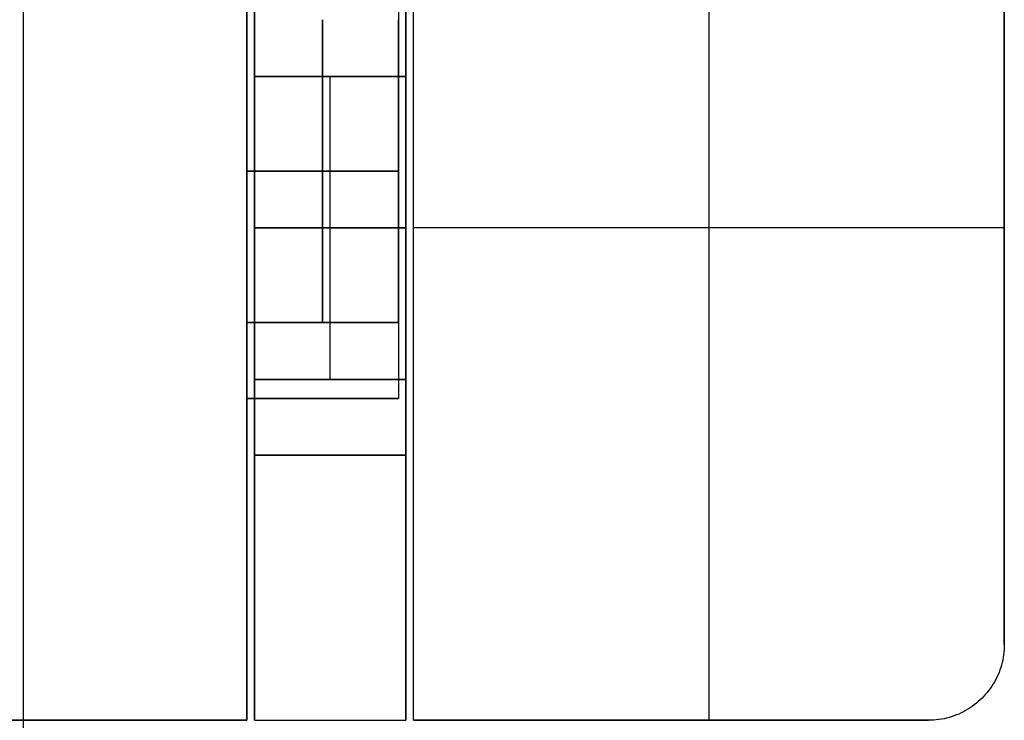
# Model space of a CAD drawing. Header units: millimetres. Extents: x -88 to 88, y -12 to 103.
# Tile 140 of 256: x -34.891 to -33.591, y 3.535 to 4.46. Entities that reach past the tile are written whole.
import ezdxf

# ---------------------------------------------------------------- set-up
doc = ezdxf.new("R2010")
doc.units = ezdxf.units.MM
doc.layers.add('Default', color=7, linetype='Continuous', true_color=0x000000)
doc.layers.add('TOP', color=7, linetype='Continuous', true_color=0xc80000)

msp = doc.modelspace()

# ---------------------------------------------------------------- linework, layer by layer
at = {"layer": 'Default', "color": 254, "true_color": 0xcad1ee}
for points in [[(-34.5912, 4.9852), (-34.5912, 3.5352)], [(-34.5912, 3.5352), (-34.5912, 4.9852)], [(-34.5912, 3.5352), (-34.5912, 4.8352)], [(-34.5912, 4.8352), (-34.5912, 3.5352)], [(-34.5812, 3.5352), (-34.5812, 4.8352)], [(-34.5812, 3.5352), (-34.5812, 4.8352)], [(-34.5812, 4.8352), (-34.5812, 3.5352)], [(-34.3812, 3.5352), (-34.3812, 4.8352)], [(-34.3812, 3.5352), (-34.3812, 4.8352)], [(-34.3812, 4.8352), (-34.3812, 3.5352)], [(-34.3712, 3.5352), (-34.3712, 4.8352)], [(-34.3712, 3.5352), (-34.3712, 4.8352)], [(-33.9812, 4.8352), (-33.9812, 3.5352)], [(-33.9812, 4.8352), (-33.9812, 3.5352)], [(-33.5912, 4.7352), (-33.5912, 3.6352)], [(-33.5912, 4.7352), (-33.5912, 3.6352)], [(-33.5912, 3.6352), (-33.5912, 4.7352)], [(-34.3912, 4.5602), (-34.3912, 3.9602)], [(-34.5912, 4.4602), (-34.5912, 4.0602)], [(-34.5912, 4.0602), (-34.5912, 4.4602)], [(-34.4912, 4.4602), (-34.4912, 4.0602)], [(-34.4912, 4.0602), (-34.4912, 4.4602)], [(-34.3912, 4.0602), (-34.3912, 4.4602)], [(-34.3912, 4.4602), (-34.3912, 4.0602)], [(-34.5812, 4.3852), (-34.5812, 3.9852)], [(-34.3812, 4.3852), (-34.5812, 4.3852)], [(-34.5812, 3.9852), (-34.5812, 4.3852)], [(-34.5812, 4.3852), (-34.3812, 4.3852)], [(-34.4812, 3.9852), (-34.4812, 4.3852)], [(-34.4812, 3.9852), (-34.4812, 4.3852)], [(-34.3812, 3.9852), (-34.3812, 4.3852)], [(-34.3812, 4.3852), (-34.3812, 3.9852)], [(-34.3912, 4.2602), (-34.5912, 4.2602)], [(-34.5912, 4.2602), (-34.3912, 4.2602)], [(-34.5812, 4.1852), (-34.3812, 4.1852)], [(-34.3812, 4.1852), (-34.5812, 4.1852)], [(-33.5912, 4.1852), (-34.3712, 4.1852)], [(-33.5912, 4.1852), (-34.3712, 4.1852)], [(-34.3912, 4.0602), (-34.5912, 4.0602)], [(-34.5912, 4.0602), (-34.3912, 4.0602)], [(-34.5812, 3.9852), (-34.3812, 3.9852)], [(-34.3812, 3.9852), (-34.5812, 3.9852)], [(-34.5912, 3.9602), (-34.3912, 3.9602)], [(-34.3912, 3.9602), (-34.5912, 3.9602)], [(-34.5912, 3.9602), (-34.5912, 3.5352)], [(-34.5912, 3.9602), (-34.3912, 3.9602)], [(-34.5912, 3.9602), (-34.3912, 3.9602)], [(-34.5812, 3.8852), (-34.3812, 3.8852)], [(-34.3812, 3.8852), (-34.5812, 3.8852)], [(-34.5812, 3.8852), (-34.3812, 3.8852)], [(-34.5812, 3.5352), (-34.5812, 3.8852)], [(-34.5812, 3.8852), (-34.3812, 3.8852)], [(-34.3812, 3.5352), (-34.3812, 3.8852)], [(-33.5912, 3.6352), (-33.5912, 3.6318), (-33.5914, 3.6284), (-33.5917, 3.625), (-33.5921, 3.6216), (-33.5926, 3.6182), (-33.5933, 3.6148), (-33.594, 3.6115), (-33.5949, 3.6082), (-33.5959, 3.6049), (-33.597, 3.6017), (-33.5981, 3.5985), (-33.5995, 3.5953), (-33.6009, 3.5922), (-33.6024, 3.5892), (-33.604, 3.5862), (-33.6057, 3.5832), (-33.6076, 3.5803), (-33.6095, 3.5775), (-33.6115, 3.5748), (-33.6136, 3.5721), (-33.6158, 3.5695), (-33.6181, 3.5669), (-33.6205, 3.5645), (-33.6229, 3.5621), (-33.6255, 3.5598), (-33.6281, 3.5576), (-33.6308, 3.5555), (-33.6335, 3.5535), (-33.6363, 3.5516), (-33.6392, 3.5497), (-33.6422, 3.548), (-33.6452, 3.5464), (-33.6482, 3.5449), (-33.6513, 3.5435), (-33.6545, 3.5422), (-33.6577, 3.541), (-33.6609, 3.5399), (-33.6642, 3.5389), (-33.6675, 3.538), (-33.6708, 3.5373), (-33.6742, 3.5366), (-33.6776, 3.5361), (-33.681, 3.5357), (-33.6844, 3.5354), (-33.6878, 3.5352), (-33.6912, 3.5352)], [(-33.5912, 3.6352), (-33.5912, 3.6318), (-33.5914, 3.6284), (-33.5917, 3.625), (-33.5921, 3.6216), (-33.5926, 3.6182), (-33.5933, 3.6148), (-33.594, 3.6115), (-33.5949, 3.6082), (-33.5959, 3.6049), (-33.597, 3.6017), (-33.5981, 3.5985), (-33.5995, 3.5953), (-33.6009, 3.5922), (-33.6024, 3.5892), (-33.604, 3.5862), (-33.6057, 3.5832), (-33.6076, 3.5803), (-33.6095, 3.5775), (-33.6115, 3.5748), (-33.6136, 3.5721), (-33.6158, 3.5695), (-33.6181, 3.5669), (-33.6205, 3.5645), (-33.6229, 3.5621), (-33.6255, 3.5598), (-33.6281, 3.5576), (-33.6308, 3.5555), (-33.6335, 3.5535), (-33.6363, 3.5516), (-33.6392, 3.5497), (-33.6422, 3.548), (-33.6452, 3.5464), (-33.6482, 3.5449), (-33.6513, 3.5435), (-33.6545, 3.5422), (-33.6577, 3.541), (-33.6609, 3.5399), (-33.6642, 3.5389), (-33.6675, 3.538), (-33.6708, 3.5373), (-33.6742, 3.5366), (-33.6776, 3.5361), (-33.681, 3.5357), (-33.6844, 3.5354), (-33.6878, 3.5352), (-33.6912, 3.5352)], [(-33.5912, 3.6352), (-33.5912, 3.6318), (-33.5914, 3.6284), (-33.5917, 3.625), (-33.5921, 3.6216), (-33.5926, 3.6182), (-33.5933, 3.6148), (-33.594, 3.6115), (-33.5949, 3.6082), (-33.5959, 3.6049), (-33.597, 3.6017), (-33.5981, 3.5985), (-33.5995, 3.5953), (-33.6009, 3.5922), (-33.6024, 3.5892), (-33.604, 3.5862), (-33.6057, 3.5832), (-33.6076, 3.5803), (-33.6095, 3.5775), (-33.6115, 3.5748), (-33.6136, 3.5721), (-33.6158, 3.5695), (-33.6181, 3.5669), (-33.6205, 3.5645), (-33.6229, 3.5621), (-33.6255, 3.5598), (-33.6281, 3.5576), (-33.6308, 3.5555), (-33.6335, 3.5535), (-33.6363, 3.5516), (-33.6392, 3.5497), (-33.6422, 3.548), (-33.6452, 3.5464), (-33.6482, 3.5449), (-33.6513, 3.5435), (-33.6545, 3.5422), (-33.6577, 3.541), (-33.6609, 3.5399), (-33.6642, 3.5389), (-33.6675, 3.538), (-33.6708, 3.5373), (-33.6742, 3.5366), (-33.6776, 3.5361), (-33.681, 3.5357), (-33.6844, 3.5354), (-33.6878, 3.5352), (-33.6912, 3.5352)], [(-34.5912, 3.5352), (-35.9912, 3.5352)], [(-35.9912, 3.5352), (-34.5912, 3.5352)], [(-35.9812, 3.5352), (-34.5912, 3.5352)], [(-35.9812, 3.5352), (-34.5912, 3.5352)], [(-34.5812, 3.5352), (-34.3812, 3.5352)], [(-33.6912, 3.5352), (-34.3712, 3.5352)], [(-34.3712, 3.5352), (-33.6912, 3.5352)]]:
    msp.add_lwpolyline(points, dxfattribs=at)
at = {"layer": 'Default', "color": 254, "true_color": 0xcad1ee, "extrusion": (1, 2.02905e-12, -1.74483e-12)}
msp.add_lwpolyline([(4.3852, -4.28), (4.3886, -4.2799), (4.392, -4.2798), (4.3954, -4.2795), (4.3988, -4.2791), (4.4022, -4.2785), (4.4055, -4.2779), (4.4089, -4.2772), (4.4122, -4.2763), (4.4154, -4.2753), (4.4187, -4.2742), (4.4219, -4.273), (4.425, -4.2717), (4.4281, -4.2703), (4.4312, -4.2688), (4.4342, -4.2672), (4.4371, -4.2654), (4.44, -4.2636), (4.4429, -4.2617), (4.4456, -4.2597), (4.4483, -4.2576), (4.4509, -4.2554), (4.4534, -4.2531), (4.4559, -4.2507), (4.4583, -4.2483), (4.4606, -4.2457), (4.4628, -4.2431), (4.4649, -4.2404), (4.4669, -4.2377), (4.4688, -4.2348), (4.4706, -4.232), (4.4724, -4.229), (4.474, -4.226), (4.4755, -4.2229), (4.4769, -4.2198), (4.4782, -4.2167), (4.4794, -4.2135), (4.4805, -4.2103), (4.4815, -4.207), (4.4823, -4.2037), (4.4831, -4.2003), (4.4837, -4.197), (4.4843, -4.1936), (4.4847, -4.1902), (4.485, -4.1868), (4.4851, -4.1834), (4.4852, -4.18)], dxfattribs=at)
at = {"layer": 'Default', "color": 254, "true_color": 0xcad1ee, "extrusion": (1, 2.05848e-12, 2.05848e-12)}
msp.add_lwpolyline([(4.4852, -3.98), (4.4851, -3.9766), (4.485, -3.9732), (4.4847, -3.9698), (4.4843, -3.9664), (4.4837, -3.963), (4.4831, -3.9597), (4.4823, -3.9563), (4.4815, -3.953), (4.4805, -3.9497), (4.4794, -3.9465), (4.4782, -3.9433), (4.4769, -3.9402), (4.4755, -3.9371), (4.474, -3.934), (4.4724, -3.931), (4.4706, -3.928), (4.4688, -3.9252), (4.4669, -3.9223), (4.4649, -3.9196), (4.4628, -3.9169), (4.4606, -3.9143), (4.4583, -3.9117), (4.4559, -3.9093), (4.4534, -3.9069), (4.4509, -3.9046), (4.4483, -3.9024), (4.4456, -3.9003), (4.4429, -3.8983), (4.44, -3.8964), (4.4371, -3.8946), (4.4342, -3.8928), (4.4312, -3.8912), (4.4281, -3.8897), (4.425, -3.8883), (4.4219, -3.887), (4.4187, -3.8858), (4.4154, -3.8847), (4.4122, -3.8837), (4.4089, -3.8828), (4.4055, -3.8821), (4.4022, -3.8815), (4.3988, -3.8809), (4.3954, -3.8805), (4.392, -3.8802), (4.3886, -3.8801), (4.3852, -3.88)], dxfattribs=at)
at = {"layer": 'Default', "color": 254, "true_color": 0xcad1ee, "extrusion": (1, 0, 0)}
for points in [[(4.3852, -4.28), (4.3886, -4.2799), (4.392, -4.2798), (4.3954, -4.2795), (4.3988, -4.2791), (4.4022, -4.2785), (4.4055, -4.2779), (4.4089, -4.2772), (4.4122, -4.2763), (4.4154, -4.2753), (4.4187, -4.2742), (4.4219, -4.273), (4.425, -4.2717), (4.4281, -4.2703), (4.4312, -4.2688), (4.4342, -4.2672), (4.4371, -4.2654), (4.44, -4.2636), (4.4429, -4.2617), (4.4456, -4.2597), (4.4483, -4.2576), (4.4509, -4.2554), (4.4534, -4.2531), (4.4559, -4.2507), (4.4583, -4.2483), (4.4606, -4.2457), (4.4628, -4.2431), (4.4649, -4.2404), (4.4669, -4.2377), (4.4688, -4.2348), (4.4706, -4.232), (4.4724, -4.229), (4.474, -4.226), (4.4755, -4.2229), (4.4769, -4.2198), (4.4782, -4.2167), (4.4794, -4.2135), (4.4805, -4.2103), (4.4815, -4.207), (4.4823, -4.2037), (4.4831, -4.2003), (4.4837, -4.197), (4.4843, -4.1936), (4.4847, -4.1902), (4.485, -4.1868), (4.4851, -4.1834), (4.4852, -4.18)], [(4.4852, -3.98), (4.4851, -3.9766), (4.485, -3.9732), (4.4847, -3.9698), (4.4843, -3.9664), (4.4837, -3.963), (4.4831, -3.9597), (4.4823, -3.9563), (4.4815, -3.953), (4.4805, -3.9497), (4.4794, -3.9465), (4.4782, -3.9433), (4.4769, -3.9402), (4.4755, -3.9371), (4.474, -3.934), (4.4724, -3.931), (4.4706, -3.928), (4.4688, -3.9252), (4.4669, -3.9223), (4.4649, -3.9196), (4.4628, -3.9169), (4.4606, -3.9143), (4.4583, -3.9117), (4.4559, -3.9093), (4.4534, -3.9069), (4.4509, -3.9046), (4.4483, -3.9024), (4.4456, -3.9003), (4.4429, -3.8983), (4.44, -3.8964), (4.4371, -3.8946), (4.4342, -3.8928), (4.4312, -3.8912), (4.4281, -3.8897), (4.425, -3.8883), (4.4219, -3.887), (4.4187, -3.8858), (4.4154, -3.8847), (4.4122, -3.8837), (4.4089, -3.8828), (4.4055, -3.8821), (4.4022, -3.8815), (4.3988, -3.8809), (4.3954, -3.8805), (4.392, -3.8802), (4.3886, -3.8801), (4.3852, -3.88)], [(4.2602, -4.9), (4.2602, -4.285)], [(4.2602, -3.885), (4.2602, -3.27)], [(4.2602, -4.285), (4.2602, -3.885)], [(4.1852, -4.69), (4.1852, -4.28)], [(4.1852, -3.88), (4.1852, -3.28)], [(4.1852, -4.69), (4.1852, -4.28)], [(4.1852, -3.88), (4.1852, -3.28)], [(4.1852, -4.9), (4.1852, -4.7)], [(4.0602, -3.885), (4.0568, -3.8851), (4.0534, -3.8852), (4.05, -3.8855), (4.0466, -3.8859), (4.0432, -3.8865), (4.0398, -3.8871), (4.0365, -3.8878), (4.0332, -3.8887), (4.0299, -3.8897), (4.0267, -3.8908), (4.0235, -3.892), (4.0203, -3.8933), (4.0172, -3.8947), (4.0142, -3.8962), (4.0112, -3.8978), (4.0082, -3.8996), (4.0053, -3.9014), (4.0025, -3.9033), (3.9998, -3.9053), (3.9971, -3.9074), (3.9945, -3.9096), (3.9919, -3.9119), (3.9895, -3.9143), (3.9871, -3.9167), (3.9848, -3.9193), (3.9826, -3.9219), (3.9805, -3.9246), (3.9785, -3.9273), (3.9766, -3.9302), (3.9747, -3.933), (3.973, -3.936), (3.9714, -3.939), (3.9699, -3.9421), (3.9685, -3.9452), (3.9672, -3.9483), (3.966, -3.9515), (3.9649, -3.9547), (3.9639, -3.958), (3.963, -3.9613), (3.9623, -3.9647), (3.9616, -3.968), (3.9611, -3.9714), (3.9607, -3.9748), (3.9604, -3.9782), (3.9602, -3.9816), (3.9602, -3.985)], [(3.9602, -4.185), (3.9602, -4.1884), (3.9604, -4.1918), (3.9607, -4.1952), (3.9611, -4.1986), (3.9616, -4.202), (3.9623, -4.2053), (3.963, -4.2087), (3.9639, -4.212), (3.9649, -4.2153), (3.966, -4.2185), (3.9672, -4.2217), (3.9685, -4.2248), (3.9699, -4.2279), (3.9714, -4.231), (3.973, -4.234), (3.9747, -4.237), (3.9766, -4.2398), (3.9785, -4.2427), (3.9805, -4.2454), (3.9826, -4.2481), (3.9848, -4.2507), (3.9871, -4.2533), (3.9895, -4.2557), (3.9919, -4.2581), (3.9945, -4.2604), (3.9971, -4.2626), (3.9998, -4.2647), (4.0025, -4.2667), (4.0053, -4.2686), (4.0082, -4.2704), (4.0112, -4.2722), (4.0142, -4.2738), (4.0172, -4.2753), (4.0203, -4.2767), (4.0235, -4.278), (4.0267, -4.2792), (4.0299, -4.2803), (4.0332, -4.2813), (4.0365, -4.2822), (4.0398, -4.2829), (4.0432, -4.2835), (4.0466, -4.2841), (4.05, -4.2845), (4.0534, -4.2848), (4.0568, -4.2849), (4.0602, -4.285)], [(3.9852, -3.88), (3.9818, -3.8801), (3.9784, -3.8802), (3.975, -3.8805), (3.9716, -3.8809), (3.9682, -3.8815), (3.9648, -3.8821), (3.9615, -3.8828), (3.9582, -3.8837), (3.9549, -3.8847), (3.9517, -3.8858), (3.9485, -3.887), (3.9453, -3.8883), (3.9422, -3.8897), (3.9392, -3.8912), (3.9362, -3.8928), (3.9332, -3.8946), (3.9303, -3.8964), (3.9275, -3.8983), (3.9248, -3.9003), (3.9221, -3.9024), (3.9195, -3.9046), (3.9169, -3.9069), (3.9145, -3.9093), (3.9121, -3.9117), (3.9098, -3.9143), (3.9076, -3.9169), (3.9055, -3.9196), (3.9035, -3.9223), (3.9016, -3.9252), (3.8997, -3.928), (3.898, -3.931), (3.8964, -3.934), (3.8949, -3.9371), (3.8935, -3.9402), (3.8922, -3.9433), (3.891, -3.9465), (3.8899, -3.9497), (3.8889, -3.953), (3.888, -3.9563), (3.8873, -3.9597), (3.8866, -3.963), (3.8861, -3.9664), (3.8857, -3.9698), (3.8854, -3.9732), (3.8852, -3.9766), (3.8852, -3.98)], [(3.8852, -4.18), (3.8852, -4.1834), (3.8854, -4.1868), (3.8857, -4.1902), (3.8861, -4.1936), (3.8866, -4.197), (3.8873, -4.2003), (3.888, -4.2037), (3.8889, -4.207), (3.8899, -4.2103), (3.891, -4.2135), (3.8922, -4.2167), (3.8935, -4.2198), (3.8949, -4.2229), (3.8964, -4.226), (3.898, -4.229), (3.8997, -4.232), (3.9016, -4.2348), (3.9035, -4.2377), (3.9055, -4.2404), (3.9076, -4.2431), (3.9098, -4.2457), (3.9121, -4.2483), (3.9145, -4.2507), (3.9169, -4.2531), (3.9195, -4.2554), (3.9221, -4.2576), (3.9248, -4.2597), (3.9275, -4.2617), (3.9303, -4.2636), (3.9332, -4.2654), (3.9362, -4.2672), (3.9392, -4.2688), (3.9422, -4.2703), (3.9453, -4.2717), (3.9485, -4.273), (3.9517, -4.2742), (3.9549, -4.2753), (3.9582, -4.2763), (3.9615, -4.2772), (3.9648, -4.2779), (3.9682, -4.2785), (3.9716, -4.2791), (3.975, -4.2795), (3.9784, -4.2798), (3.9818, -4.2799), (3.9852, -4.28)], [(3.9602, -4.185), (3.9602, -3.985)], [(3.9602, -3.985), (3.9602, -4.185)], [(3.9602, -3.985), (3.9602, -4.185)], [(3.8852, -4.18), (3.8852, -3.98)], [(3.8852, -3.98), (3.8852, -4.18)], [(3.8852, -3.98), (3.8852, -4.18)], [(3.6352, -4.9), (3.6352, -4.7)], [(3.6352, -4.7), (3.6352, -4.9)], [(3.5352, -4.9), (3.5352, -3.27)], [(3.5352, -3.28), (3.5352, -4.69)], [(3.5352, -3.28), (3.5352, -4.69)], [(3.5352, -4.7), (3.5352, -4.9)]]:
    msp.add_lwpolyline(points, dxfattribs=at)
at = {"layer": 'Default', "color": 254, "true_color": 0xcad1ee, "extrusion": (1, 1.81589e-12, -1.958e-12)}
msp.add_lwpolyline([(4.4852, -4.18), (4.4851, -4.1834), (4.485, -4.1868), (4.4847, -4.1902), (4.4843, -4.1936), (4.4837, -4.197), (4.4831, -4.2003), (4.4823, -4.2037), (4.4815, -4.207), (4.4805, -4.2103), (4.4794, -4.2135), (4.4782, -4.2167), (4.4769, -4.2198), (4.4755, -4.2229), (4.474, -4.226), (4.4724, -4.229), (4.4706, -4.232), (4.4688, -4.2348), (4.4669, -4.2377), (4.4649, -4.2404), (4.4628, -4.2431), (4.4606, -4.2457), (4.4583, -4.2483), (4.4559, -4.2507), (4.4534, -4.2531), (4.4509, -4.2554), (4.4483, -4.2576), (4.4456, -4.2597), (4.4429, -4.2617), (4.44, -4.2636), (4.4371, -4.2654), (4.4342, -4.2672), (4.4312, -4.2688), (4.4281, -4.2703), (4.425, -4.2717), (4.4219, -4.273), (4.4187, -4.2742), (4.4154, -4.2753), (4.4122, -4.2763), (4.4089, -4.2772), (4.4055, -4.2779), (4.4022, -4.2785), (4.3988, -4.2791), (4.3954, -4.2795), (4.392, -4.2798), (4.3886, -4.2799), (4.3852, -4.28)], dxfattribs=at)
at = {"layer": 'Default', "color": 254, "true_color": 0xcad1ee, "extrusion": (1, 2.15897e-12, 2.30108e-12)}
msp.add_lwpolyline([(4.3852, -3.88), (4.3886, -3.8801), (4.392, -3.8802), (4.3954, -3.8805), (4.3988, -3.8809), (4.4022, -3.8815), (4.4055, -3.8821), (4.4089, -3.8828), (4.4122, -3.8837), (4.4154, -3.8847), (4.4187, -3.8858), (4.4219, -3.887), (4.425, -3.8883), (4.4281, -3.8897), (4.4312, -3.8912), (4.4342, -3.8928), (4.4371, -3.8946), (4.44, -3.8964), (4.4429, -3.8983), (4.4456, -3.9003), (4.4483, -3.9024), (4.4509, -3.9046), (4.4534, -3.9069), (4.4559, -3.9093), (4.4583, -3.9117), (4.4606, -3.9143), (4.4628, -3.9169), (4.4649, -3.9196), (4.4669, -3.9223), (4.4688, -3.9252), (4.4706, -3.928), (4.4724, -3.931), (4.474, -3.934), (4.4755, -3.9371), (4.4769, -3.9402), (4.4782, -3.9433), (4.4794, -3.9465), (4.4805, -3.9497), (4.4815, -3.953), (4.4823, -3.9563), (4.4831, -3.9597), (4.4837, -3.963), (4.4843, -3.9664), (4.4847, -3.9698), (4.485, -3.9732), (4.4851, -3.9766), (4.4852, -3.98)], dxfattribs=at)
at = {"layer": 'Default', "color": 254, "true_color": 0xcad1ee, "extrusion": (0, 1, 0)}
for points in [[(34.3812, -3.28), (34.3813, -3.2728), (34.3817, -3.2657), (34.3823, -3.2585), (34.3831, -3.2514), (34.3842, -3.2443), (34.3856, -3.2373), (34.3871, -3.2303), (34.389, -3.2233), (34.391, -3.2165), (34.3933, -3.2097), (34.3958, -3.203), (34.3986, -3.1963), (34.4015, -3.1898), (34.4047, -3.1834), (34.4081, -3.1771), (34.4117, -3.1709), (34.4156, -3.1648), (34.4196, -3.1589), (34.4238, -3.1531), (34.4283, -3.1475), (34.4329, -3.142), (34.4377, -3.1367), (34.4427, -3.1315), (34.4478, -3.1265), (34.4532, -3.1217), (34.4586, -3.1171), (34.4643, -3.1127), (34.4701, -3.1084), (34.476, -3.1044), (34.4821, -3.1006), (34.4883, -3.097), (34.4946, -3.0935), (34.501, -3.0904), (34.5075, -3.0874), (34.5141, -3.0846), (34.5209, -3.0821), (34.5276, -3.0798), (34.5345, -3.0778), (34.5415, -3.076), (34.5485, -3.0744), (34.5555, -3.0731), (34.5626, -3.072), (34.5697, -3.0711), (34.5768, -3.0705), (34.584, -3.0701), (34.5912, -3.07)], [(34.5812, -3.28), (34.5812, -3.2797), (34.5812, -3.2793), (34.5812, -3.279), (34.5813, -3.2786), (34.5813, -3.2783), (34.5814, -3.278), (34.5815, -3.2776), (34.5815, -3.2773), (34.5816, -3.277), (34.5818, -3.2767), (34.5819, -3.2763), (34.582, -3.276), (34.5821, -3.2757), (34.5823, -3.2754), (34.5825, -3.2751), (34.5826, -3.2748), (34.5828, -3.2745), (34.583, -3.2742), (34.5832, -3.274), (34.5834, -3.2737), (34.5836, -3.2734), (34.5839, -3.2732), (34.5841, -3.2729), (34.5844, -3.2727), (34.5846, -3.2725), (34.5849, -3.2722), (34.5851, -3.272), (34.5854, -3.2718), (34.5857, -3.2716), (34.586, -3.2715), (34.5863, -3.2713), (34.5866, -3.2711), (34.5869, -3.271), (34.5872, -3.2708), (34.5875, -3.2707), (34.5878, -3.2706), (34.5882, -3.2705), (34.5885, -3.2704), (34.5888, -3.2703), (34.5891, -3.2702), (34.5895, -3.2701), (34.5898, -3.2701), (34.5902, -3.2701), (34.5905, -3.27), (34.5908, -3.27), (34.5912, -3.27)], [(34.3712, -4.9), (34.3783, -4.8999), (34.3855, -4.8995), (34.3927, -4.8989), (34.3998, -4.898), (34.4069, -4.8969), (34.4139, -4.8956), (34.4209, -4.894), (34.4278, -4.8922), (34.4347, -4.8902), (34.4415, -4.8879), (34.4482, -4.8854), (34.4548, -4.8826), (34.4614, -4.8796), (34.4678, -4.8765), (34.4741, -4.873), (34.4803, -4.8694), (34.4864, -4.8656), (34.4923, -4.8616), (34.4981, -4.8573), (34.5037, -4.8529), (34.5092, -4.8483), (34.5145, -4.8435), (34.5197, -4.8385), (34.5247, -4.8333), (34.5295, -4.828), (34.5341, -4.8225), (34.5385, -4.8169), (34.5427, -4.8111), (34.5468, -4.8052), (34.5506, -4.7991), (34.5542, -4.7929), (34.5576, -4.7866), (34.5608, -4.7802), (34.5638, -4.7737), (34.5665, -4.767), (34.5691, -4.7603), (34.5713, -4.7535), (34.5734, -4.7467), (34.5752, -4.7397), (34.5768, -4.7327), (34.5781, -4.7257), (34.5792, -4.7186), (34.5801, -4.7115), (34.5807, -4.7043), (34.5811, -4.6972), (34.5812, -4.69)], [(34.3712, -4.7), (34.3715, -4.7), (34.3719, -4.7), (34.3722, -4.6999), (34.3725, -4.6999), (34.3729, -4.6999), (34.3732, -4.6998), (34.3735, -4.6997), (34.3739, -4.6996), (34.3742, -4.6995), (34.3745, -4.6994), (34.3748, -4.6993), (34.3752, -4.6992), (34.3755, -4.699), (34.3758, -4.6989), (34.3761, -4.6987), (34.3764, -4.6985), (34.3767, -4.6984), (34.3769, -4.6982), (34.3772, -4.698), (34.3775, -4.6978), (34.3777, -4.6975), (34.378, -4.6973), (34.3782, -4.6971), (34.3785, -4.6968), (34.3787, -4.6966), (34.3789, -4.6963), (34.3791, -4.696), (34.3793, -4.6958), (34.3795, -4.6955), (34.3797, -4.6952), (34.3799, -4.6949), (34.3801, -4.6946), (34.3802, -4.6943), (34.3803, -4.694), (34.3805, -4.6937), (34.3806, -4.6933), (34.3807, -4.693), (34.3808, -4.6927), (34.3809, -4.6924), (34.381, -4.692), (34.381, -4.6917), (34.3811, -4.6914), (34.3811, -4.691), (34.3812, -4.6907), (34.3812, -4.6903), (34.3812, -4.69)]]:
    msp.add_lwpolyline(points, dxfattribs=at)
at = {"layer": 'Default', "color": 254, "true_color": 0xcad1ee, "extrusion": (1, -5.80293e-12, 5.51872e-12)}
msp.add_lwpolyline([(3.9602, -3.985), (3.9602, -3.9816), (3.9604, -3.9782), (3.9607, -3.9748), (3.9611, -3.9714), (3.9616, -3.968), (3.9623, -3.9647), (3.963, -3.9613), (3.9639, -3.958), (3.9649, -3.9547), (3.966, -3.9515), (3.9672, -3.9483), (3.9685, -3.9452), (3.9699, -3.9421), (3.9714, -3.939), (3.973, -3.936), (3.9747, -3.933), (3.9766, -3.9302), (3.9785, -3.9273), (3.9805, -3.9246), (3.9826, -3.9219), (3.9848, -3.9193), (3.9871, -3.9167), (3.9895, -3.9143), (3.9919, -3.9119), (3.9945, -3.9096), (3.9971, -3.9074), (3.9998, -3.9053), (4.0025, -3.9033), (4.0053, -3.9014), (4.0082, -3.8996), (4.0112, -3.8978), (4.0142, -3.8962), (4.0172, -3.8947), (4.0203, -3.8933), (4.0235, -3.892), (4.0267, -3.8908), (4.0299, -3.8897), (4.0332, -3.8887), (4.0365, -3.8878), (4.0398, -3.8871), (4.0432, -3.8865), (4.0466, -3.8859), (4.05, -3.8855), (4.0534, -3.8852), (4.0568, -3.8851), (4.0602, -3.885)], dxfattribs=at)
at = {"layer": 'Default', "color": 254, "true_color": 0xcad1ee, "extrusion": (1, -5.80293e-12, -5.51872e-12)}
msp.add_lwpolyline([(4.0602, -4.285), (4.0568, -4.2849), (4.0534, -4.2848), (4.05, -4.2845), (4.0466, -4.2841), (4.0432, -4.2835), (4.0398, -4.2829), (4.0365, -4.2822), (4.0332, -4.2813), (4.0299, -4.2803), (4.0267, -4.2792), (4.0235, -4.278), (4.0203, -4.2767), (4.0172, -4.2753), (4.0142, -4.2738), (4.0112, -4.2722), (4.0082, -4.2704), (4.0053, -4.2686), (4.0025, -4.2667), (3.9998, -4.2647), (3.9971, -4.2626), (3.9945, -4.2604), (3.9919, -4.2581), (3.9895, -4.2557), (3.9871, -4.2533), (3.9848, -4.2507), (3.9826, -4.2481), (3.9805, -4.2454), (3.9785, -4.2427), (3.9766, -4.2398), (3.9747, -4.237), (3.973, -4.234), (3.9714, -4.231), (3.9699, -4.2279), (3.9685, -4.2248), (3.9672, -4.2217), (3.966, -4.2185), (3.9649, -4.2153), (3.9639, -4.212), (3.963, -4.2087), (3.9623, -4.2053), (3.9616, -4.202), (3.9611, -4.1986), (3.9607, -4.1952), (3.9604, -4.1918), (3.9602, -4.1884), (3.9602, -4.185)], dxfattribs=at)
at = {"layer": 'Default', "color": 254, "true_color": 0xcad1ee, "extrusion": (1, 3.4308e-13, -3.4308e-13)}
msp.add_lwpolyline([(3.9602, -3.985), (3.9602, -3.9816), (3.9604, -3.9782), (3.9607, -3.9748), (3.9611, -3.9714), (3.9616, -3.968), (3.9623, -3.9647), (3.963, -3.9613), (3.9639, -3.958), (3.9649, -3.9547), (3.966, -3.9515), (3.9672, -3.9483), (3.9685, -3.9452), (3.9699, -3.9421), (3.9714, -3.939), (3.973, -3.936), (3.9747, -3.933), (3.9766, -3.9302), (3.9785, -3.9273), (3.9805, -3.9246), (3.9826, -3.9219), (3.9848, -3.9193), (3.9871, -3.9167), (3.9895, -3.9143), (3.9919, -3.9119), (3.9945, -3.9096), (3.9971, -3.9074), (3.9998, -3.9053), (4.0025, -3.9033), (4.0053, -3.9014), (4.0082, -3.8996), (4.0112, -3.8978), (4.0142, -3.8962), (4.0172, -3.8947), (4.0203, -3.8933), (4.0235, -3.892), (4.0267, -3.8908), (4.0299, -3.8897), (4.0332, -3.8887), (4.0365, -3.8878), (4.0398, -3.8871), (4.0432, -3.8865), (4.0466, -3.8859), (4.05, -3.8855), (4.0534, -3.8852), (4.0568, -3.8851), (4.0602, -3.885)], dxfattribs=at)
at = {"layer": 'Default', "color": 254, "true_color": 0xcad1ee, "extrusion": (1, 3.4308e-13, 3.4308e-13)}
msp.add_lwpolyline([(4.0602, -4.285), (4.0568, -4.2849), (4.0534, -4.2848), (4.05, -4.2845), (4.0466, -4.2841), (4.0432, -4.2835), (4.0398, -4.2829), (4.0365, -4.2822), (4.0332, -4.2813), (4.0299, -4.2803), (4.0267, -4.2792), (4.0235, -4.278), (4.0203, -4.2767), (4.0172, -4.2753), (4.0142, -4.2738), (4.0112, -4.2722), (4.0082, -4.2704), (4.0053, -4.2686), (4.0025, -4.2667), (3.9998, -4.2647), (3.9971, -4.2626), (3.9945, -4.2604), (3.9919, -4.2581), (3.9895, -4.2557), (3.9871, -4.2533), (3.9848, -4.2507), (3.9826, -4.2481), (3.9805, -4.2454), (3.9785, -4.2427), (3.9766, -4.2398), (3.9747, -4.237), (3.973, -4.234), (3.9714, -4.231), (3.9699, -4.2279), (3.9685, -4.2248), (3.9672, -4.2217), (3.966, -4.2185), (3.9649, -4.2153), (3.9639, -4.212), (3.963, -4.2087), (3.9623, -4.2053), (3.9616, -4.202), (3.9611, -4.1986), (3.9607, -4.1952), (3.9604, -4.1918), (3.9602, -4.1884), (3.9602, -4.185)], dxfattribs=at)
at = {"layer": 'Default', "color": 254, "true_color": 0xcad1ee, "extrusion": (1, -1.74483e-12, 2.02905e-12)}
msp.add_lwpolyline([(3.9852, -3.88), (3.9818, -3.8801), (3.9784, -3.8802), (3.975, -3.8805), (3.9716, -3.8809), (3.9682, -3.8815), (3.9648, -3.8821), (3.9615, -3.8828), (3.9582, -3.8837), (3.9549, -3.8847), (3.9517, -3.8858), (3.9485, -3.887), (3.9453, -3.8883), (3.9422, -3.8897), (3.9392, -3.8912), (3.9362, -3.8928), (3.9332, -3.8946), (3.9303, -3.8964), (3.9275, -3.8983), (3.9248, -3.9003), (3.9221, -3.9024), (3.9195, -3.9046), (3.9169, -3.9069), (3.9145, -3.9093), (3.9121, -3.9117), (3.9098, -3.9143), (3.9076, -3.9169), (3.9055, -3.9196), (3.9035, -3.9223), (3.9016, -3.9252), (3.8997, -3.928), (3.898, -3.931), (3.8964, -3.934), (3.8949, -3.9371), (3.8935, -3.9402), (3.8922, -3.9433), (3.891, -3.9465), (3.8899, -3.9497), (3.8889, -3.953), (3.888, -3.9563), (3.8873, -3.9597), (3.8866, -3.963), (3.8861, -3.9664), (3.8857, -3.9698), (3.8854, -3.9732), (3.8852, -3.9766), (3.8852, -3.98)], dxfattribs=at)
at = {"layer": 'Default', "color": 254, "true_color": 0xcad1ee, "extrusion": (1, -1.98743e-12, -2.12954e-12)}
msp.add_lwpolyline([(3.8852, -4.18), (3.8852, -4.1834), (3.8854, -4.1868), (3.8857, -4.1902), (3.8861, -4.1936), (3.8866, -4.197), (3.8873, -4.2003), (3.888, -4.2037), (3.8889, -4.207), (3.8899, -4.2103), (3.891, -4.2135), (3.8922, -4.2167), (3.8935, -4.2198), (3.8949, -4.2229), (3.8964, -4.226), (3.898, -4.229), (3.8997, -4.232), (3.9016, -4.2348), (3.9035, -4.2377), (3.9055, -4.2404), (3.9076, -4.2431), (3.9098, -4.2457), (3.9121, -4.2483), (3.9145, -4.2507), (3.9169, -4.2531), (3.9195, -4.2554), (3.9221, -4.2576), (3.9248, -4.2597), (3.9275, -4.2617), (3.9303, -4.2636), (3.9332, -4.2654), (3.9362, -4.2672), (3.9392, -4.2688), (3.9422, -4.2703), (3.9453, -4.2717), (3.9485, -4.273), (3.9517, -4.2742), (3.9549, -4.2753), (3.9582, -4.2763), (3.9615, -4.2772), (3.9648, -4.2779), (3.9682, -4.2785), (3.9716, -4.2791), (3.975, -4.2795), (3.9784, -4.2798), (3.9818, -4.2799), (3.9852, -4.28)], dxfattribs=at)
at = {"layer": 'Default', "color": 254, "true_color": 0xcad1ee, "extrusion": (1, 1.68597e-12, -1.40175e-12)}
msp.add_lwpolyline([(3.8852, -3.98), (3.8852, -3.9766), (3.8854, -3.9732), (3.8857, -3.9698), (3.8861, -3.9664), (3.8866, -3.963), (3.8873, -3.9597), (3.888, -3.9563), (3.8889, -3.953), (3.8899, -3.9497), (3.891, -3.9465), (3.8922, -3.9433), (3.8935, -3.9402), (3.8949, -3.9371), (3.8964, -3.934), (3.898, -3.931), (3.8997, -3.928), (3.9016, -3.9252), (3.9035, -3.9223), (3.9055, -3.9196), (3.9076, -3.9169), (3.9098, -3.9143), (3.9121, -3.9117), (3.9145, -3.9093), (3.9169, -3.9069), (3.9195, -3.9046), (3.9221, -3.9024), (3.9248, -3.9003), (3.9275, -3.8983), (3.9303, -3.8964), (3.9332, -3.8946), (3.9362, -3.8928), (3.9392, -3.8912), (3.9422, -3.8897), (3.9453, -3.8883), (3.9485, -3.887), (3.9517, -3.8858), (3.9549, -3.8847), (3.9582, -3.8837), (3.9615, -3.8828), (3.9648, -3.8821), (3.9682, -3.8815), (3.9716, -3.8809), (3.975, -3.8805), (3.9784, -3.8802), (3.9818, -3.8801), (3.9852, -3.88)], dxfattribs=at)
at = {"layer": 'Default', "color": 254, "true_color": 0xcad1ee, "extrusion": (1, 1.68597e-12, 1.40175e-12)}
msp.add_lwpolyline([(3.9852, -4.28), (3.9818, -4.2799), (3.9784, -4.2798), (3.975, -4.2795), (3.9716, -4.2791), (3.9682, -4.2785), (3.9648, -4.2779), (3.9615, -4.2772), (3.9582, -4.2763), (3.9549, -4.2753), (3.9517, -4.2742), (3.9485, -4.273), (3.9453, -4.2717), (3.9422, -4.2703), (3.9392, -4.2688), (3.9362, -4.2672), (3.9332, -4.2654), (3.9303, -4.2636), (3.9275, -4.2617), (3.9248, -4.2597), (3.9221, -4.2576), (3.9195, -4.2554), (3.9169, -4.2531), (3.9145, -4.2507), (3.9121, -4.2483), (3.9098, -4.2457), (3.9076, -4.2431), (3.9055, -4.2404), (3.9035, -4.2377), (3.9016, -4.2348), (3.8997, -4.232), (3.898, -4.229), (3.8964, -4.226), (3.8949, -4.2229), (3.8935, -4.2198), (3.8922, -4.2167), (3.891, -4.2135), (3.8899, -4.2103), (3.8889, -4.207), (3.888, -4.2037), (3.8873, -4.2003), (3.8866, -4.197), (3.8861, -4.1936), (3.8857, -4.1902), (3.8854, -4.1868), (3.8852, -4.1834), (3.8852, -4.18)], dxfattribs=at)
at = {"layer": 'Default', "color": 254, "true_color": 0xcad1ee, "extrusion": (-3.20006e-15, 1, -1.15572e-12)}
msp.add_lwpolyline([(34.5912, -3.07), (34.584, -3.0701), (34.5768, -3.0705), (34.5697, -3.0711), (34.5626, -3.072), (34.5555, -3.0731), (34.5485, -3.0744), (34.5415, -3.076), (34.5345, -3.0778), (34.5276, -3.0798), (34.5209, -3.0821), (34.5141, -3.0846), (34.5075, -3.0874), (34.501, -3.0904), (34.4946, -3.0935), (34.4883, -3.097), (34.4821, -3.1006), (34.476, -3.1044), (34.4701, -3.1084), (34.4643, -3.1127), (34.4586, -3.1171), (34.4532, -3.1217), (34.4478, -3.1265), (34.4427, -3.1315), (34.4377, -3.1367), (34.4329, -3.142), (34.4283, -3.1475), (34.4238, -3.1531), (34.4196, -3.1589), (34.4156, -3.1648), (34.4117, -3.1709), (34.4081, -3.1771), (34.4047, -3.1834), (34.4015, -3.1898), (34.3986, -3.1963), (34.3958, -3.203), (34.3933, -3.2097), (34.391, -3.2165), (34.389, -3.2233), (34.3871, -3.2303), (34.3856, -3.2373), (34.3842, -3.2443), (34.3831, -3.2514), (34.3823, -3.2585), (34.3817, -3.2657), (34.3813, -3.2728), (34.3812, -3.28)], dxfattribs=at)
at = {"layer": 'Default', "color": 254, "true_color": 0xcad1ee, "extrusion": (8.77086e-13, 1, -2.27485e-11)}
msp.add_lwpolyline([(34.5912, -3.27), (34.5908, -3.27), (34.5905, -3.27), (34.5902, -3.2701), (34.5898, -3.2701), (34.5895, -3.2701), (34.5891, -3.2702), (34.5888, -3.2703), (34.5885, -3.2704), (34.5882, -3.2705), (34.5878, -3.2706), (34.5875, -3.2707), (34.5872, -3.2708), (34.5869, -3.271), (34.5866, -3.2711), (34.5863, -3.2713), (34.586, -3.2715), (34.5857, -3.2716), (34.5854, -3.2718), (34.5851, -3.272), (34.5849, -3.2722), (34.5846, -3.2725), (34.5844, -3.2727), (34.5841, -3.2729), (34.5839, -3.2732), (34.5836, -3.2734), (34.5834, -3.2737), (34.5832, -3.274), (34.583, -3.2742), (34.5828, -3.2745), (34.5826, -3.2748), (34.5825, -3.2751), (34.5823, -3.2754), (34.5821, -3.2757), (34.582, -3.276), (34.5819, -3.2763), (34.5818, -3.2767), (34.5816, -3.277), (34.5815, -3.2773), (34.5815, -3.2776), (34.5814, -3.278), (34.5813, -3.2783), (34.5813, -3.2786), (34.5812, -3.279), (34.5812, -3.2793), (34.5812, -3.2797), (34.5812, -3.28)], dxfattribs=at)
at = {"layer": 'Default', "color": 254, "true_color": 0xcad1ee, "extrusion": (6.84813e-14, 1, 1.28444e-12)}
msp.add_lwpolyline([(34.3712, -4.9), (34.3783, -4.8999), (34.3855, -4.8995), (34.3927, -4.8989), (34.3998, -4.898), (34.4069, -4.8969), (34.4139, -4.8956), (34.4209, -4.894), (34.4278, -4.8922), (34.4347, -4.8902), (34.4415, -4.8879), (34.4482, -4.8854), (34.4548, -4.8826), (34.4614, -4.8796), (34.4678, -4.8765), (34.4741, -4.873), (34.4803, -4.8694), (34.4864, -4.8656), (34.4923, -4.8616), (34.4981, -4.8573), (34.5037, -4.8529), (34.5092, -4.8483), (34.5145, -4.8435), (34.5197, -4.8385), (34.5247, -4.8333), (34.5295, -4.828), (34.5341, -4.8225), (34.5385, -4.8169), (34.5427, -4.8111), (34.5468, -4.8052), (34.5506, -4.7991), (34.5542, -4.7929), (34.5576, -4.7866), (34.5608, -4.7802), (34.5638, -4.7737), (34.5665, -4.767), (34.5691, -4.7603), (34.5713, -4.7535), (34.5734, -4.7467), (34.5752, -4.7397), (34.5768, -4.7327), (34.5781, -4.7257), (34.5792, -4.7186), (34.5801, -4.7115), (34.5807, -4.7043), (34.5811, -4.6972), (34.5812, -4.69)], dxfattribs=at)
at = {"layer": 'Default', "color": 254, "true_color": 0xcad1ee, "extrusion": (-5.52292e-13, 1, 2.41391e-11)}
msp.add_lwpolyline([(34.3812, -4.69), (34.3812, -4.6903), (34.3812, -4.6907), (34.3811, -4.691), (34.3811, -4.6914), (34.381, -4.6917), (34.381, -4.692), (34.3809, -4.6924), (34.3808, -4.6927), (34.3807, -4.693), (34.3806, -4.6933), (34.3805, -4.6937), (34.3803, -4.694), (34.3802, -4.6943), (34.3801, -4.6946), (34.3799, -4.6949), (34.3797, -4.6952), (34.3795, -4.6955), (34.3793, -4.6958), (34.3791, -4.696), (34.3789, -4.6963), (34.3787, -4.6966), (34.3785, -4.6968), (34.3782, -4.6971), (34.378, -4.6973), (34.3777, -4.6975), (34.3775, -4.6978), (34.3772, -4.698), (34.3769, -4.6982), (34.3767, -4.6984), (34.3764, -4.6985), (34.3761, -4.6987), (34.3758, -4.6989), (34.3755, -4.699), (34.3752, -4.6992), (34.3748, -4.6993), (34.3745, -4.6994), (34.3742, -4.6995), (34.3739, -4.6996), (34.3735, -4.6997), (34.3732, -4.6998), (34.3729, -4.6999), (34.3725, -4.6999), (34.3722, -4.6999), (34.3719, -4.7), (34.3715, -4.7), (34.3712, -4.7)], dxfattribs=at)
at = {"layer": 'TOP', "color": 254, "true_color": 0xcad1ee, "extrusion": (1, -0.000619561, -2.20189e-05)}
msp.add_lwpolyline([(5.1489, 10.3924), (3.1773, 10.3223)], dxfattribs=at)
at = {"layer": 'TOP', "color": 254, "true_color": 0xcad1ee}
msp.add_lwpolyline([(-34.886, 2.9683), (-34.886, 5.054)], dxfattribs=at)
at = {"layer": 'TOP', "color": 254, "true_color": 0xcad1ee, "extrusion": (0, 1, 0)}
msp.add_lwpolyline([(34.7703, 10.3499), (35.0023, -2.939)], dxfattribs=at)

doc.saveas('drawing.dxf')
